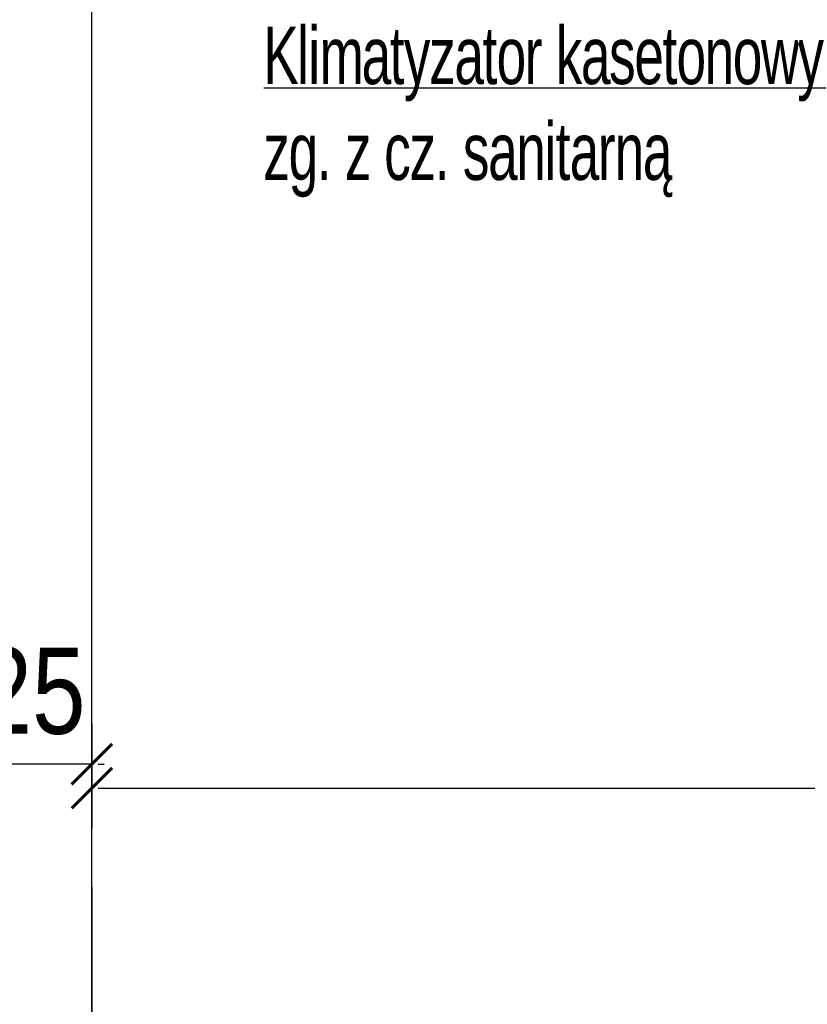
# Model space of a CAD drawing. Header units: millimetres. Extents: x -5941 to 19721, y -9230 to 6433.
# Tile 92 of 204: x 5637 to 5801, y -4064 to -3858. Entities that reach past the tile are written whole.
import ezdxf

# ---------------------------------------------------------------- set-up
doc = ezdxf.new("R2010")
doc.units = ezdxf.units.MM
doc.layers.add('A_POWIERZCHNIE', color=13, linetype='Continuous', plot=False)
for name, color, linetype in [('A_SC_MUROWANA_DZIAŁOWA', 42, 'Continuous'), ('A_scianazew', 42, 'Continuous'), ('A_SUFITY OPIS', 1, 'Continuous'), ('A_wymiary', 55, 'Continuous')]:
    doc.layers.add(name, color=color, linetype=linetype)
doc.styles.add('ARIAL', font='arial.ttf', dxfattribs={"width": 0.8})
doc.styles.get("Standard").update_dxf_attribs({"font": 'arial.ttf'})
doc.dimstyles.new('100', dxfattribs={"dimscale": 100, "dimtxt": 0.18, "dimasz": 0.013, "dimexe": 0.2, "dimexo": 0, "dimgap": 0.06, "dimtad": 1, "dimdec": 1, "dimrnd": 0.5, "dimzin": 12, "dimdsep": 46, "dimtxsty": 'ARIAL', "dimblk": 'wymiar', "dimcen": 0, "dimdle": 0.2, "dimse1": 1, "dimse2": 1, "dimclrd": 256, "dimclre": 40, "dimclrt": 3, "dimaunit": 1, "dimadec": 0, "dimazin": 0, "dimtfac": 0.4, "dimtdec": 1, "dimtix": 1, "dimtmove": 2, "dimatfit": 3, "dimldrblk": 'wymiar', "dimfxl": 0, "dimtvp": 0.88, "dimtolj": 1, "dimtzin": 12, "dimarcsym": 0})

# ---------------------------------------------------------------- blocks, each defined once
blk = doc.blocks.new('wymiar')
at = {"color": 0, "ltscale": 100}
blk.add_line((0, -6.5), (0, 6.5), dxfattribs=at)
at = {"color": 0, "ltscale": 100, "const_width": 0.5}
blk.add_lwpolyline([(-3.25, -3.25), (3.25, 3.25)], dxfattribs=at)
blk = doc.blocks.new('*D112')
at = {"layer": 'A_wymiary', "lineweight": -2}
blk.add_line((5653.33, -4018.44), (6106.73, -4018.44), dxfattribs=at)
at = {"layer": 'Defpoints', "color": 0}
for p in [(5652.03, -3935.05), (6108.03, -3935.05), (6108.03, -4018.44)]:
    blk.add_point(p, dxfattribs=at)
at = {"layer": 'A_wymiary', "lineweight": -2, "xscale": 1.3, "yscale": 1.3, "zscale": 1.3, "rotation": 180}
blk.add_blockref('wymiar', (5652.03, -4018.44), dxfattribs=at)
at = {"layer": 'A_wymiary', "lineweight": -2, "xscale": 1.3, "yscale": 1.3, "zscale": 1.3}
blk.add_blockref('wymiar', (6108.03, -4018.44), dxfattribs=at)
at = {"layer": 'A_wymiary', "color": 3, "insert": (5880.03, -4003.25), "char_height": 18, "attachment_point": 5, "style": 'ARIAL'}
blk.add_mtext('\\A1;456', dxfattribs=at)
blk = doc.blocks.new('*D113')
at = {"layer": 'A_wymiary', "lineweight": -2}
for p, q in [((5625.73, -4013.44), (5624.43, -4013.44)), ((5652.03, -4013.44), (5627.03, -4013.44)), ((5653.33, -4013.44), (5654.63, -4013.44))]:
    blk.add_line(p, q, dxfattribs=at)
at = {"layer": 'Defpoints', "color": 0}
for p in [(5652.03, -3935.05), (5627.03, -4013.44), (5627.03, -4013.44)]:
    blk.add_point(p, dxfattribs=at)
at = {"layer": 'A_wymiary', "lineweight": -2, "xscale": 1.3, "yscale": 1.3, "zscale": 1.3}
blk.add_blockref('wymiar', (5627.03, -4013.44), dxfattribs=at)
at = {"layer": 'A_wymiary', "lineweight": -2, "xscale": 1.3, "yscale": 1.3, "zscale": 1.3, "rotation": 180}
blk.add_blockref('wymiar', (5652.03, -4013.44), dxfattribs=at)
at = {"layer": 'A_wymiary', "color": 3, "insert": (5639.53, -3998.25), "char_height": 18, "attachment_point": 5, "style": 'ARIAL'}
blk.add_mtext('\\A1;25', dxfattribs=at)

msp = doc.modelspace()

# ---------------------------------------------------------------- linework, layer by layer
at = {"layer": 'A_POWIERZCHNIE'}
msp.add_lwpolyline([(5652.032, -3206.085), (6108.032, -3206.085), (6108.032, -4161.085), (5652.032, -4161.085)], close=True, dxfattribs=at)
at = {"layer": 'A_SC_MUROWANA_DZIAŁOWA'}
msp.add_lwpolyline([(5652.032, -4039.085), (5652.032, -3780.085)], dxfattribs=at)
at = {"layer": 'A_scianazew'}
msp.add_line((5652.032, -4039.085), (5652.032, -4161.085), dxfattribs=at)
at = {"layer": 'A_SUFITY OPIS'}
msp.add_lwpolyline([(5873.282, -3925.855), (5813.337, -3872.356), (5687.922, -3872.356)], dxfattribs=at)

# ---------------------------------------------------------------- texts
at = {"layer": 'A_SUFITY OPIS', "insert": (5687.75, -3859.497), "char_height": 12, "width": 153.36367, "attachment_point": 1}
msp.add_mtext('{\\W0.8;\\T0.95;Klimatyzator kasetonowy\\Pzg. z cz. sanitarną}', dxfattribs=at)

# ---------------------------------------------------------------- dimensions: what is measured, and where the dimension line sits
at = {"layer": 'A_wymiary'}
for base, p2, picture, middle in [((5627.032, -4013.439), (5627.032, -4013.439), '*D113', (5639.532, -3998.249)), ((6108.032, -4018.439), (6108.032, -3935.053), '*D112', (5880.032, -4003.249))]:
    dim = msp.add_linear_dim(base=base, p1=(5652.032, -3935.053), p2=p2, dimstyle='100', dxfattribs=at)
    dim.commit()
    dim.dimension.update_dxf_attribs({"geometry": picture, "text_midpoint": middle})

doc.saveas('drawing.dxf')
